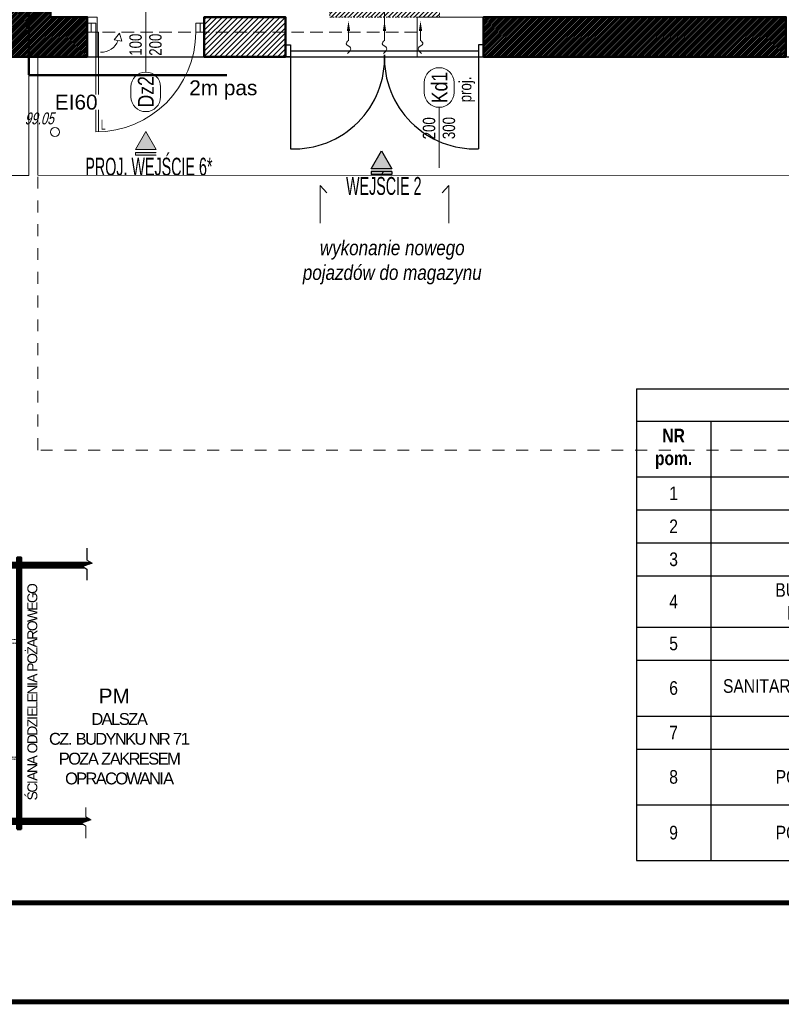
# Model space of a CAD drawing. Header units: centimetres. Extents: x -2715 to 104803, y -1446 to 32152.
# Tile 7 of 27: x 86654 to 87423, y -1446 to -452. Entities that reach past the tile are written whole.
import ezdxf
from ezdxf.enums import TextEntityAlignment as Align

# ---------------------------------------------------------------- set-up
doc = ezdxf.new("R2010")
doc.units = ezdxf.units.CM
doc.header["$MEASUREMENT"] = 0
for name, pattern in [('Dash', [0.6, 0.3, -0.3]), ('HIDDEN', [9.525, 6.35, -3.175]), ('HIDDENX2', [19.05, 12.7, -6.35])]:
    doc.linetypes.add(name, pattern=pattern)
for name, color, linetype, lineweight in [('0_TXT', 7, 'Continuous', 15), ('0_TXT_N', 150, 'Continuous', 15), ('0_TXT_rzędne wys.', 30, 'Continuous', 15), ('1_ hatch', 8, 'Continuous', 9), ('1_ projection', 9, 'HIDDENX2', 5), ('1_ view 1', 7, 'Continuous', 15), ('1_ wall STRUCT', 72, 'Continuous', 50), ('IS_obrys', 6, 'Continuous', 30)]:
    doc.layers.add(name, color=color, linetype=linetype, lineweight=lineweight)
doc.layers.add('1_ area', color=30, linetype='Continuous', lineweight=9, plot=False)
for name, color, linetype, lineweight, true_color in [('1_ doors proj.', 7, 'Continuous', 15, 0x1a8cff), ('1_ hatch proj.', 7, 'Continuous', 9, 0x1a8cff), ('1_ wall DIV proj.', 7, 'Continuous', 40, 0x1a8cff), ('1_ wall STRUCT proj.', 7, 'Continuous', 50, 0x1a8cff), ('1_ wall STRUCT-DIV rozbiorka', 7, 'Continuous', 9, 0xff0a0a), ('2_ doors description proj.', 7, 'Continuous', 15, 0x1a8cff), ('3_ PPOŻ  opisy', 7, 'Continuous', 18, 0x940000)]:
    doc.layers.add(name, color=color, linetype=linetype, lineweight=lineweight, true_color=true_color)
doc.layers.add('3_KRATA_dzrwi istn.', color=102, linetype='Continuous')
doc.styles.add('ARIAL', font='arial.ttf', dxfattribs={"width": 0.8})
doc.styles.add('BIKTS', font='bikromsw.shx', dxfattribs={"width": 0.85})
doc.styles.add('H_POM', font='ARIALN.TTF', dxfattribs={"width": 0.7, "height": 18})
doc.styles.get("Standard").update_dxf_attribs({"font": 'arial.ttf'})
doc.styles.add('TXT_D', font='arial.ttf')
doc.linetypes.add('FENCELINE9', pattern='A,1e-09,[163,AAA.SHX,S=1,R=0,X=0,Y=0],1.5,-0.5', length=2)
doc.linetypes.add('Rozbiö˘ka', pattern='A,7,[121,msgB.shx,S=1,R=0,X=0.5,Y=-1.826635],7', length=14)

# ---------------------------------------------------------------- blocks, each defined once
blk = doc.blocks.new('_OZN.DRZWI')
blk.add_line((0, 0), (61.07, 0))
blk.add_lwpolyline([(-15, 15, -1), (-15, -15), (-25, -15, -1), (-25, 15)], format="xyb", close=True)
at = {"style": 'BIKTS', "width": 0.8}
blk.add_attdef('WYSOK', text='', height=8, rotation=0.00001, dxfattribs=at).set_placement((27.59, 12.75), align=Align.TOP_CENTER)
for p in [(-20, 0), (75.14, 0)]:
    blk.add_attdef('OZN', text='', height=8, rotation=0.00001, dxfattribs=at).set_placement(p, align=Align.MIDDLE)
blk.add_attdef('SZEROK', text='', height=8, rotation=0.00001, dxfattribs=at).set_placement((27.59, -12.4), align=Align.CENTER)
blk = doc.blocks.new('gfdgfdghf')
for points in [[(-200, 6), (-195, 6), (-195, -6), (-200, -6), (-200, 6)], [(-200, 6), (-195, 6), (-195, -6), (-200, -6), (-200, 6)], [(0, 6), (-5, 6), (-5, -6), (0, -6), (0, 6)], [(0, 6), (-5, 6), (-5, -6), (0, -6), (0, 6)], [(-195, -4), (-195, -99)], [(-5, -4), (-5, -99)]]:
    blk.add_lwpolyline(points)
at = {"linetype": 'FENCELINE9', "ltscale": 2.5}
blk.add_lwpolyline([(-195, 0), (-5, 0)], dxfattribs=at)
for centre, start, end in [((-191.62, -7.38), 267.88422, 2.11578), ((-8.38, -7.38), 177.88422, 272.11578)]:
    blk.add_arc(centre, 91.68, start, end)
blk = doc.blocks.new('FDSFGGDHGFH')
for p, q in [((3.55, 0), (0, 0)), ((8.09, 0), (3.55, 0)), ((8.09, -9.09), (8.09, 0)), ((109, 0), (109, -9.09)), ((117.55, 0), (114, 0)), ((3.55, -9.09), (8.09, -9.09)), ((8.09, -9.09), (8.09, -110)), ((10.82, -9.09), (10.82, -109.96)), ((109, -9.09), (113.55, -9.09)), ((32.18, -10.39), (26.88, -16.92)), ((26.88, -16.92), (34.56, -18.46))]:
    blk.add_line(p, q)
for points in [[(-0.45, -9.09), (-0.45, 0), (3.55, 0), (3.55, -9.09)], [(3.55, -9.09), (3.55, 0), (8.09, 0), (8.09, -9.09)], [(109, -9.09), (109, 0), (113.55, 0), (113.55, -9.09)], [(113.55, -9.09), (113.55, 0), (117.55, 0), (117.55, -9.09)]]:
    blk.add_lwpolyline(points, close=True)
for points in [[(8.09, -9.09), (10.82, -9.09)], [(58.55, -5.91), (58.55, -4.91)], [(32.18, -10.39), (34.56, -18.46)]]:
    blk.add_lwpolyline(points)
for centre, radius, end in [((8.09, -9.09), 100.91, 0), ((13.09, -10.39), 19.09, 337.49939)]:
    blk.add_arc(centre, radius, 270, end)
at = {"insert": (17.95, -97.72), "char_height": 10, "width": 6.2032, "attachment_point": 3, "style": 'H_POM'}
blk.add_mtext('L', dxfattribs=at)
blk = doc.blocks.new('dsafdsgfdhgfhgfhgfhgf')
at = {"layer": '1_ view 1', "color": 150}
for points in [[(2036, 0), (2036, -120), (-475, -119.41), (-475, 0.59)], [(-190, -168), (-190, -130), (-183.29, -137.42)], [(-60, -168), (-60, -130), (-66.71, -137.42)]]:
    blk.add_lwpolyline(points, dxfattribs=at)
at = {"layer": '1_ view 1', "color": 150, "linetype": 'Dash', "ltscale": 40}
blk.add_lwpolyline([(2036.07, -120), (2036, -397), (-475, -397.13), (-475, -0.13)], dxfattribs=at)
blk = doc.blocks.new('FDSGFDHFGHF')
at = {"linetype": 'Continuous'}
for points in [[(-10.4, -18.01), (0, 0), (10.4, -18.01)], [(-10.4, -18.01), (0, 0), (10.4, -18.01)], [(10.4, -23.89), (10.4, -20.95), (-10.4, -20.95), (-10.4, -23.89)]]:
    blk.add_hatch(color=150, dxfattribs=at).paths.add_polyline_path(points)
at = {"color": 150}
for p, q in [((10.4, -20.95), (-10.4, -20.95)), ((-10.4, -20.95), (-10.4, -23.89)), ((10.4, -23.89), (-10.4, -23.89))]:
    blk.add_line(p, q, dxfattribs=at)
at = {"color": 150, "linetype": 'Continuous'}
blk.add_lwpolyline([(-10.4, -18.01), (0, 0), (10.4, -18.01)], close=True, dxfattribs=at)
at = {"color": 150}
blk.add_lwpolyline([(-10.4, -18.01), (0, 0), (10.4, -18.01)], close=True, dxfattribs=at)
at = {"color": 150, "insert": (-60.91, -26.4), "char_height": 18, "width": 132.4847, "attachment_point": 1, "style": 'H_POM'}
blk.add_mtext('PROJ. WEJŚCIE 6*', dxfattribs=at)
blk = doc.blocks.new('WSP')
at = {"linetype": 'Continuous'}
blk.add_circle((0, 0), 0.045, dxfattribs=at)
blk = doc.blocks.new('RDFEWFGRDGBFH')
at = {"layer": '0_TXT', "color": 150, "linetype": 'ByBlock', "lineweight": -2}
blk.add_line((0, -10), (0, -19.6), dxfattribs=at)
blk.add_open_spline([(0, -19.6), (-1.24, -20.76), (-4.37, -23.71), (4.68, -26.45), (0.75, -31.26), (-0.92, -32.56), (-1.14, -32.73)], degree=3, knots=[0, 0, 0, 0, 4.027858, 10.239386, 15.868897, 16.708323, 16.708323, 16.708323, 16.708323], dxfattribs=at)
at = {"layer": '0_TXT', "color": 150}
blk.add_solid([(-1.67, -10), (0, 0), (1.67, -10)], dxfattribs=at)
blk = doc.blocks.new('NAWIEW')
at = {"layer": '1_ hatch proj.', "linetype": 'Dash', "ltscale": 5}
h = blk.add_hatch(dxfattribs=at)
h.set_pattern_fill('ANSI31', color=256, scale=25)
h.set_pattern_definition([(45, (-87022.5463, 436.0692), (-2.20970869, 2.20970869), [])])
h.paths.add_polyline_path([(-55.34, -13), (55.34, -13), (55.34, -1), (-55.34, -1)])
blk.add_lwpolyline([(-55.34, -13), (55.34, -13), (55.34, -1), (-55.34, -1)], close=True, dxfattribs=at)
at = {"layer": '0_TXT'}
for p in [(-36.33, -16.87), (0, -16.87)]:
    blk.add_blockref('RDFEWFGRDGBFH', p, dxfattribs=at)
at = {"layer": '0_TXT', "xscale": -1}
blk.add_blockref('RDFEWFGRDGBFH', (36.33, -16.87), dxfattribs=at)
blk = doc.blocks.new('gfdhgfhgfh')
at = {"layer": '1_ hatch'}
h = blk.add_hatch(dxfattribs=at)
h.set_pattern_fill('ANSI31', color=256, scale=10)
h.set_pattern_definition([(45, (-431355.607, 12231.814), (-0.8838834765, 0.8838834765), [])])
h.paths.add_polyline_path([(2943, -1726), (2968, -1726), (2968, 0), (2968, 30), (2943, 30), (2943, -1726)], is_closed=False)
h = blk.add_hatch(dxfattribs=at)
h.set_pattern_fill('ANSI31', color=256, scale=10)
h.set_pattern_definition([(45, (-345755.4368, 10788.6668), (-0.8838834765, 0.8838834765), [])])
h.paths.add_polyline_path([(2943, -1656), (470, -1656), (470, -40), (2943, -40), (2943, 0), (0, 0), (0, -1696), (2943, -1696), (2943, -1656)], is_closed=False)
h.paths.add_polyline_path([(90, -1644), (55, -1644), (55, -1634), (40, -1634), (40, -501), (36, -501), (36, -375), (40, -375), (40, -40), (428, -40), (428, -1656), (90, -1656), (90, -1644)], is_closed=False, flags=16)
h = blk.add_hatch(dxfattribs=at)
h.set_pattern_fill('ANSI31', color=256, scale=10)
h.set_pattern_definition([(45, (-516635.7771, 13674.9611), (-0.8838834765, 0.8838834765), [])])
h.paths.add_polyline_path([(3380.6, -40), (2968, -40), (2968, 0), (3413.8, 0), (3426.5, -7.4), (3363.3, -27.7)])
h = blk.add_hatch(dxfattribs=at)
h.set_pattern_fill('ANSI31', color=256, scale=10)
h.set_pattern_definition([(45, (-259835.2666, 9345.5197), (-0.8838834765, 0.8838834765), [])])
h.paths.add_polyline_path([(2968, -1656), (2968, -1696), (3369.2, -1696), (3355.4, -1686.2), (3418.6, -1665.8), (3401.7, -1656)])
at = {"layer": '1_ projection', "color": 251}
for points in [[(40, -345), (428, -345), (428, -40), (40, -40)], [(150, -345), (40, -345), (40, -40), (150, -40)], [(470, -501), (832, -501), (832, -40), (470, -40)], [(865, -501), (1184, -501), (1184, -40), (865, -40)], [(1434, -501), (1217, -501), (1217, -40), (1434, -40)], [(1467, -501), (1914, -501), (1914, -40), (1467, -40)]]:
    blk.add_lwpolyline(points, close=True, dxfattribs=at)
for points in [[(428, -345), (162, -345), (162, -40), (428, -40), (428, -345)], [(2943, -40), (1947, -40), (1947, -501), (2943, -501)], [(2968, -501), (2968, -40)], [(36, -501), (36, -375), (428, -375), (428, -501), (36, -501)], [(36, -501), (36, -375), (428, -375), (428, -501), (36, -501)], [(202, -650), (202, -525), (40, -525), (40, -650), (202, -650)], [(428, -1656), (283, -1656), (283, -650), (214, -650), (214, -525), (428, -525), (428, -1656)], [(470, -525), (470, -1154), (682, -1154), (682, -1656), (1183, -1656), (1183, -525), (470, -525)], [(1207, -1656), (1207, -525), (1884, -525), (1884, -1656), (1207, -1656)], [(1908, -525), (1908, -1656), (2582, -1656), (2582, -1261), (2943, -1261), (2943, -525), (1908, -525)], [(258, -903), (250, -903), (250, -919), (40, -919), (40, -675), (258, -675), (258, -903)], [(258, -1333), (40, -1333), (40, -941), (250, -941), (250, -958), (258, -958), (258, -1333)], [(470, -1656), (670, -1656), (670, -1166), (470, -1166), (470, -1656)], [(2594, -1656), (2594, -1273), (2943, -1273), (2943, -1656), (2594, -1656)], [(40, -1357), (40, -1634), (55, -1634), (55, -1644), (90, -1644), (90, -1656), (259, -1656), (259, -1357), (40, -1357)]]:
    blk.add_lwpolyline(points, dxfattribs=at)
at = {"layer": '1_ view 1'}
for points in [[(3392.6, -116.7), (3392.6, -48.6), (3363.3, -27.7), (3426.5, -7.4), (3392.6, 12.4), (3392.6, 89.9)], [(3393.6, -116.7), (3393.6, -48.1), (3365.5, -28.1), (3428.9, -7.7), (3393.6, 12.9), (3393.6, 89.9)], [(3413.8, 0), (2968, 0), (2968, 30), (2943, 30), (2943, 0), (40, 0)], [(2943, -1696), (0, -1696), (0, 0), (2943, 0)], [(428, -40), (40, -40), (40, -1634), (55, -1634), (55, -1644), (90, -1644), (90, -1656), (428, -1656), (428, -40)], [(470, -40), (470, -1656), (2943, -1656), (2943, -40), (470, -40)], [(3380.6, -40), (2968, -40), (2968, 0), (3413.8, 0), (3426.5, -7.4), (3363.3, -27.7), (3380.6, -40)], [(3380.6, -40), (2968, -40)], [(3384.7, -1783.2), (3384.7, -1707), (3355.4, -1686.2), (3418.6, -1665.8), (3384.7, -1646.1), (3384.7, -1586.3)], [(3385.7, -1783.2), (3385.7, -1706.5), (3357.6, -1686.5), (3421, -1666.1), (3385.7, -1645.5), (3385.7, -1586.3)], [(40, -1696), (40, -1696), (2943, -1696), (2943, -1726), (2968, -1726), (2968, -1696), (3369.2, -1696)], [(2968, -1656), (3353, -1656), (3401.7, -1656)], [(2968, -1656), (2968, -1696), (3369.2, -1696), (3355.4, -1686.2), (3418.6, -1665.8), (3401.7, -1656), (2968, -1656)]]:
    blk.add_lwpolyline(points, dxfattribs=at)
at = {"layer": '1_ wall STRUCT proj.'}
blk.add_lwpolyline([(2943, -1726), (2943, 30), (2968, 30), (2968, -1726), (2943, -1726)], dxfattribs=at)
at = {"layer": '3_ PPOŻ  opisy', "linetype": 'HIDDEN', "ltscale": 2.5, "const_width": 2.5}
for points in [[(448, 22.9), (448, -1714.5)], [(448, 22.9), (648, 22.9)], [(2955.5, 30), (2955.5, -1726)], [(448, -1714.5), (648, -1714.5)]]:
    blk.add_lwpolyline(points, dxfattribs=at)
blk = doc.blocks.new('*T5789')
at = {"color": 0, "lineweight": -2}
for p, q in [((0, 0), (662.5, 0)), ((0, 0), (0, -476.34)), ((662.5, 0), (662.5, -476.34)), ((663.49, 0), (1325.99, 0)), ((663.49, 0), (663.49, -488.24)), ((738.49, 0), (738.49, -488.24)), ((1029.74, 0), (1029.74, -488.24)), ((1119.74, 0), (1119.74, -488.24)), ((1325.99, 0), (1325.99, -488.24)), ((0, -32.68), (662.5, -32.68)), ((75, -32.68), (75, -476.34)), ((366.25, -32.68), (366.25, -476.34)), ((456.25, -32.68), (456.25, -476.34)), ((663.49, -56.25), (1325.99, -56.25)), ((0, -88.93), (662.5, -88.93)), ((663.49, -112.5), (1325.99, -112.5)), ((0, -122.26), (662.5, -122.26)), ((0, -155.6), (662.5, -155.6)), ((663.49, -168.75), (1325.99, -168.75)), ((0, -188.93), (662.5, -188.93)), ((663.49, -225), (1325.99, -225)), ((0, -240.6), (662.5, -240.6)), ((0, -273.93), (662.5, -273.93)), ((663.49, -288.12), (1325.99, -288.12)), ((0, -330.51), (662.5, -330.51)), ((663.49, -344.38), (1325.99, -344.38)), ((0, -363.84), (662.5, -363.84)), ((663.49, -400.62), (1325.99, -400.62)), ((0, -420.09), (662.5, -420.09)), ((663.49, -456.88), (1325.99, -456.88)), ((0, -476.34), (662.5, -476.34)), ((663.49, -488.24), (1325.99, -488.24))]:
    blk.add_line(p, q, dxfattribs=at)
at = {"color": 0, "char_height": 13.75, "attachment_point": 5}
for s, insert, width in [('{\\fAptos Narrow|b1|i0|c1|p54;ZESTAWIENIE POMIESZCZEŃ}', (331.25, -16.34), 647.5), ('{\\fAptos Narrow|b0|i0|c1|p54;posadzka przemysłowa}', (1222.87, -28.12), 191.25), ('{\\fAptos Narrow|b0|i0|c1|p54;10}', (700.99, -28.12), 60), ('{\\fAptos Narrow|b0|i0|c1|p54;POM. MAGAZYNOWE}', (884.12, -28.12), 276.25), ('{\\fAptos Narrow|b0|i0|c1|p54;10,00}', (1074.74, -28.12), 75), ('{\\fAptos Narrow|b1|i0|c1|p54;NR pom.}', (37.5, -60.8), 60), ('{\\fAptos Narrow|b1|i0|c1|p54;POW. użyt.}', (411.25, -60.8), 75), ('{\\fAptos Narrow|b1|i0|c1|p54;NAZWA pom. }', (220.62, -60.8), 276.25), ('{\\fAptos Narrow|b1|i0|c1|p54;PODŁOGA}', (559.38, -60.8), 191.25), ('{\\fAptos Narrow|b0|i0|c1|p54;posadzka przemysłowa}', (1222.87, -84.38), 191.25), ('{\\fAptos Narrow|b0|i0|c1|p54;11}', (700.99, -84.38), 60), ('{\\fAptos Narrow|b0|i0|c1|p54;POM. MAGAZYNOWE}', (884.12, -84.38), 276.25), ('{\\fAptos Narrow|b0|i0|c1|p54;20,60}', (1074.74, -84.38), 75), ('{\\fAptos Narrow|b0|i0|c1|p54;1}', (37.5, -105.6), 60), ('{\\fAptos Narrow|b0|i0|c1|p54;KANCELARIA}', (220.62, -105.6), 276.25), ('{\\fAptos Narrow|b0|i0|c1|p54;6,45}', (411.25, -105.6), 75), ('{\\fAptos Narrow|b0|i0|c1|p54;wykładzina PCV}', (559.38, -105.6), 191.25), ('{\\fAptos Narrow|b0|i0|c1|p54;posadzka przemysłowa}', (1222.87, -140.62), 191.25), ('{\\fAptos Narrow|b0|i0|c1|p54;2}', (37.5, -138.93), 60), ('{\\fAptos Narrow|b0|i0|c1|p54;KANCELARIA}', (220.62, -138.93), 276.25), ('{\\fAptos Narrow|b0|i0|c1|p54;8,53}', (411.25, -138.93), 75), ('{\\fAptos Narrow|b0|i0|c1|p54;wykładzina PCV}', (559.38, -138.93), 191.25), ('{\\fAptos Narrow|b0|i0|c1|p54;12}', (700.99, -140.62), 60), ('{\\fAptos Narrow|b0|i0|c1|p54;POM. MAGAZYNOWE}', (884.12, -140.62), 276.25), ('{\\fAptos Narrow|b0|i0|c1|p54;47,05}', (1074.74, -140.62), 75), ('{\\fAptos Narrow|b0|i0|c1|p54;3}', (37.5, -172.26), 60), ('{\\fAptos Narrow|b0|i0|c1|p54;KANCELARIA}', (220.62, -172.26), 276.25), ('{\\fAptos Narrow|b0|i0|c1|p54;5,30}', (411.25, -172.26), 75), ('{\\fAptos Narrow|b0|i0|c1|p54;wykładzina PCV}', (559.38, -172.26), 191.25), ('{\\fAptos Narrow|b0|i0|c1|p54;posadzka przemysłowa}', (1222.87, -196.88), 191.25), ('{\\fAptos Narrow|b0|i0|c1|p54;MAGAZYN BRONI KRÓTKIEJ}', (884.12, -196.88), 276.25), ('{\\fAptos Narrow|b0|i0|c1|p54;BUDYNKOWY PUNKT DYSTRYBUCYJNY}', (220.62, -214.76), 276.25), ('{\\fAptos Narrow|b0|i0|c1|p54;13}', (700.99, -196.88), 60), ('{\\fAptos Narrow|b0|i0|c1|p54;9,80}', (1074.74, -196.88), 75), ('{\\fAptos Narrow|b0|i0|c1|p54;4}', (37.5, -214.76), 60), ('{\\fAptos Narrow|b0|i0|c1|p54;2,00}', (411.25, -214.76), 75), ('{\\fAptos Narrow|b0|i0|c1|p54;gres}', (559.38, -214.76), 191.25), ('{\\fAptos Narrow|b0|i0|c1|p54;MAGAZYN UŻYTECZNOŚCI BIEŻĄCEJ}', (884.12, -256.56), 276.25), ('{\\fAptos Narrow|b0|i0|c1|p54;posadzka przemysłowa}', (1222.87, -256.56), 191.25), ('{\\fAptos Narrow|b0|i0|c1|p54;5}', (37.5, -257.26), 60), ('{\\fAptos Narrow|b0|i0|c1|p54;SOCJAL}', (220.62, -257.26), 276.25), ('{\\fAptos Narrow|b0|i0|c1|p54;4,94}', (411.25, -257.26), 75), ('{\\fAptos Narrow|b0|i0|c1|p54;terakota}', (559.38, -257.26), 191.25), ('{\\fAptos Narrow|b0|i0|c1|p54;14}', (700.99, -256.56), 60), ('{\\fAptos Narrow|b0|i0|c1|p54;70,00}', (1074.74, -256.56), 75), ('{\\fAptos Narrow|b0|i0|c1|p54;SANITARAIATY DAMSKIE + MĘSKIE}', (220.62, -302.22), 276.25), ('{\\fAptos Narrow|b0|i0|c1|p54;6}', (37.5, -302.22), 60), ('{\\fAptos Narrow|b0|i0|c1|p54;11,45}', (411.25, -302.22), 75), ('{\\fAptos Narrow|b0|i0|c1|p54;terakota}', (559.38, -302.22), 191.25), ('{\\fAptos Narrow|b0|i0|c1|p54;MAGAZYN ZAPASU WOJENNEGO}', (884.12, -316.25), 276.25), ('{\\fAptos Narrow|b0|i0|c1|p54;posadzka przemysłowa}', (1222.87, -316.25), 191.25), ('{\\fAptos Narrow|b0|i0|c1|p54;15}', (700.99, -316.25), 60), ('{\\fAptos Narrow|b0|i0|c1|p54;76,55}', (1074.74, -316.25), 75), ('{\\fAptos Narrow|b0|i0|c1|p54;wykładzina PCV}', (559.38, -347.17), 191.25), ('{\\fAptos Narrow|b0|i0|c1|p54;7}', (37.5, -347.17), 60), ('{\\fAptos Narrow|b0|i0|c1|p54;KOMUNIKACJA}', (220.62, -347.17), 276.25), ('{\\fAptos Narrow|b0|i0|c1|p54;17,25}', (411.25, -347.17), 75), ('{\\fAptos Narrow|b0|i0|c1|p54;MAGAZYN ZAPASU WOJENNEGO}', (884.12, -372.5), 276.25), ('{\\fAptos Narrow|b0|i0|c1|p54;posadzka przemysłowa}', (1222.87, -372.5), 191.25), ('{\\fAptos Narrow|b0|i0|c1|p54;16}', (700.99, -372.5), 60), ('{\\fAptos Narrow|b0|i0|c1|p54;102,74}', (1074.74, -372.5), 75), ('{\\fAptos Narrow|b0|i0|c1|p54;posadzka przemysłowa}', (559.38, -391.96), 191.25), ('{\\fAptos Narrow|b0|i0|c1|p54;8}', (37.5, -391.96), 60), ('{\\fAptos Narrow|b0|i0|c1|p54;POM. MAGAZYNOWE}', (220.62, -391.96), 276.25), ('{\\fAptos Narrow|b0|i0|c1|p54;16,65}', (411.25, -391.96), 75), ('{\\fAptos Narrow|b0|i0|c1|p54;MAGAZYN WARSZTATU UZBROJENIA}', (884.12, -428.75), 276.25), ('{\\fAptos Narrow|b0|i0|c1|p54;posadzka przemysłowa}', (1222.87, -428.75), 191.25), ('{\\fAptos Narrow|b0|i0|c1|p54;17}', (700.99, -428.75), 60), ('{\\fAptos Narrow|b0|i0|c1|p54;13,35}', (1074.74, -428.75), 75), ('{\\fAptos Narrow|b0|i0|c1|p54;posadzka przemysłowa}', (559.38, -448.21), 191.25), ('{\\fAptos Narrow|b0|i0|c1|p54;9}', (37.5, -448.21), 60), ('{\\fAptos Narrow|b0|i0|c1|p54;POM. MAGAZYNOWE}', (220.62, -448.21), 276.25), ('{\\fAptos Narrow|b0|i0|c1|p54;14,70}', (411.25, -448.21), 75), ('{\\fAptos Narrow|b1|i0|c1|p54;SUMA POW. UŻYTKOWEJ}', (884.12, -472.56), 276.25), ('{\\fAptos Narrow|b1|i0|c1|p54;437,36}', (1074.74, -472.56), 75), ('{\\fAptos Narrow|b0|i0|c1|p54;}', (700.99, -472.56), 60), ('{\\fAptos Narrow|b0|i0|c1|p54;}', (1222.87, -472.56), 191.25)]:
    blk.add_mtext(s, dxfattribs=dict(at, insert=insert, width=width))

msp = doc.modelspace()

# ---------------------------------------------------------------- hatches: boundary and pattern name
at = {"linetype": 'Continuous'}
msp.add_hatch(color=256, dxfattribs=at).paths.add_polyline_path([(87009.03, -602.08), (87019.43, -584.07), (87029.82, -602.08)])
at = {"linetype": 'Continuous', "true_color": 0xc7c8ca}
for points in [[(87009.03, -602.08), (87019.43, -584.07), (87029.82, -602.08)], [(87029.82, -607.96), (87029.82, -605.02), (87009.03, -605.02), (87009.03, -607.96)]]:
    msp.add_hatch(color=9, dxfattribs=at).paths.add_polyline_path(points)
at = {"layer": '1_ hatch'}
h = msp.add_hatch(dxfattribs=at)
h.set_pattern_fill('ANSI31', color=256, scale=10)
h.paths.add_polyline_path([(86636.55, -489.07), (86636.55, -449.07), (86643.55, -449.07), (86643.55, 511.93), (86685.55, 511.93), (86685.55, -449.07), (86722.55, -449.07), (86722.55, -489.07)])
h = msp.add_hatch(dxfattribs=at)
h.set_pattern_fill('ANSI31', color=256, scale=10)
h.paths.add_polyline_path([(87122.55, -489.07), (87122.55, -449.07), (87427.71, -449.07), (87427.71, -489.07)])
at = {"layer": '1_ hatch proj.'}
h = msp.add_hatch(dxfattribs=at)
h.set_pattern_fill('ANSI31', color=256, scale=30)
h.set_pattern_definition([(45, (-154, -2e-12), (-2.65165043, 2.65165043), [])])
h.paths.add_polyline_path([(86922.55, -489.07), (86840.55, -489.07), (86840.55, -449.07), (86922.55, -449.07)])

# ---------------------------------------------------------------- linework, layer by layer
for p, q in [((87029.82, -605.02), (87009.03, -605.02)), ((87009.03, -605.02), (87009.03, -607.96)), ((87029.82, -605.02), (87029.82, -607.96)), ((87029.82, -607.96), (87009.03, -607.96))]:
    msp.add_line(p, q)
at = {"lineweight": 50}
msp.add_lwpolyline([(86020.17, -1343.15, 5, 5, 0), (86020.17, 1426.85, 5, 5, 0), (89700.17, 1426.85, 5, 5, 0), (89700.17, -1343.15, 5, 5, 0)], format="xyseb", close=True, dxfattribs=at)
at = {"linetype": 'Continuous'}
msp.add_lwpolyline([(87009.03, -602.08), (87019.43, -584.07), (87029.82, -602.08)], close=True, dxfattribs=at)
msp.add_lwpolyline([(87009.03, -602.08), (87019.43, -584.07), (87029.82, -602.08)], close=True)
at = {"layer": '0_TXT_N', "color": 150}
msp.add_line((86791.95, -605.02), (86791.95, -607.96), dxfattribs=at)
at = {"layer": '1_ area'}
msp.add_lwpolyline([(89183.91, -489.07), (86215.55, -489.07), (86215.55, 1206.93), (89183.91, 1206.93)], close=True, dxfattribs=at)
at = {"layer": '1_ projection'}
for points in [[(87055.55, -464.07), (86732.55, -464.07)], [(86732.55, -489.07), (87055.55, -489.07)]]:
    msp.add_lwpolyline(points, dxfattribs=at)
at = {"layer": '1_ view 1', "color": 150}
msp.add_lwpolyline([(86623.55, -609.07), (86663.55, -609.07), (86663.55, -489.07), (86623.55, -489.07)], dxfattribs=at)
at = {"layer": '1_ wall STRUCT'}
for points in [[(86636.55, -489.07), (86636.55, -449.07), (86643.55, -449.07), (86643.55, 511.93), (86685.55, 511.93), (86685.55, -449.07), (86722.55, -449.07), (86722.55, -489.07), (86636.55, -489.07)], [(87122.55, -489.07), (87122.55, -449.07), (87427.71, -449.07), (87427.71, -489.07), (87122.55, -489.07)]]:
    msp.add_lwpolyline(points, dxfattribs=at)
at = {"layer": '1_ wall STRUCT proj.'}
msp.add_lwpolyline([(86922.55, -489.07), (86840.55, -489.07), (86840.55, -449.07), (86922.55, -449.07), (86922.55, -489.07)], dxfattribs=at)
at = {"layer": '1_ wall STRUCT-DIV rozbiorka', "linetype": 'Rozbiö˘ka'}
for points in [[(86722.55, -449.07), (86732.55, -449.07), (86732.55, -489.07), (86722.55, -489.07)], [(87122.55, -449.07), (87055.55, -449.07), (87055.55, -489.07), (87122.55, -489.07)]]:
    msp.add_lwpolyline(points, dxfattribs=at)
at = {"layer": '1_ wall STRUCT-DIV rozbiorka', "linetype": 'Rozbiö˘ka', "lineweight": 9, "ltscale": 2.5}
msp.add_lwpolyline([(86722.55, -489.28), (86840.55, -489.28)], dxfattribs=at)
at = {"layer": '3_ PPOŻ  opisy', "linetype": 'HIDDEN', "ltscale": 2.5, "const_width": 2.5}
for points in [[(86663.55, 1229.82), (86663.55, -507.59)], [(86663.55, -507.59), (86863.55, -507.59)]]:
    msp.add_lwpolyline(points, dxfattribs=at)
at = {"layer": 'IS_obrys'}
msp.add_lwpolyline([(86215.55, -489.07), (89195.55, -489.07), (89195.55, 1206.93), (86215.55, 1206.93)], close=True, dxfattribs=at)

# ---------------------------------------------------------------- block references
msp.add_blockref('*T5789', (87276.79, -824.18))
at = {"layer": '0_TXT'}
msp.add_blockref('NAWIEW', (87022.55, -436.07), dxfattribs=at)
at = {"layer": '0_TXT_N'}
msp.add_blockref('FDSGFDHFGHF', (86781.55, -564.59), dxfattribs=at)
at = {"layer": '0_TXT_rzędne wys.', "lineweight": 9, "xscale": 99.73580285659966, "yscale": 99.73580285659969, "zscale": 99.73580285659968, "rotation": 28.77486728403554}
msp.add_blockref('WSP', (86689.99, -565.01), dxfattribs=at)
at = {"layer": '1_ doors proj.'}
msp.add_blockref('FDSFGGDHGFH', (86723, -454.98), dxfattribs=at)
at = {"layer": '1_ view 1', "xscale": 0.15625, "yscale": 0.15625, "zscale": 0.15625}
msp.add_blockref('gfdhgfhgfh', (86192.1, -999.13), dxfattribs=at)
at = {"layer": '1_ wall DIV proj.', "color": 6}
msp.add_blockref('dsafdsgfdhgfhgfhgfhgf', (87147.55, -489.07), dxfattribs=at)
at = {"layer": '2_ doors description proj.'}
ref = msp.add_blockref('_OZN.DRZWI', (87022.55, -394.9), dxfattribs=dict(at, xscale=-1, rotation=89.99999999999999))
ref.add_attrib('OZN', 'proj.', dxfattribs={"layer": '0', "color": 7, "lineweight": 5, "height": 12.5, "rotation": 90, "style": 'BIKTS', "width": 0.8}).set_placement((87050.37, -376.85), align=Align.MIDDLE)
ref.add_attrib('WYSOK', '300', dxfattribs={"layer": '0', "color": 7, "lineweight": 5, "height": 12.5, "rotation": 90, "style": 'BIKTS', "width": 0.8}).set_placement((87026.09, -415.86), align=Align.TOP_CENTER)
ref.add_attrib('SZEROK', '200', dxfattribs={"layer": '0', "color": 7, "lineweight": 5, "height": 12.5, "rotation": 90, "style": 'BIKTS', "width": 0.8}).set_placement((87018.53, -416.06), align=Align.CENTER)
ref.add_attrib('OZN', 'W1', dxfattribs={"layer": '0', "color": 7, "lineweight": 5, "height": 16, "rotation": 90, "style": 'ARIAL', "width": 0.8}).set_placement((87022.55, -374.9), align=Align.MIDDLE)
ref = msp.add_blockref('_OZN.DRZWI', (86781.55, -504.48), dxfattribs=dict(at, rotation=90.00000000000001))
ref.add_attrib('OZN', 'proj.', dxfattribs={"layer": '0', "color": 7, "lineweight": 5, "height": 12.5, "rotation": 90, "style": 'BIKTS', "width": 0.8}).set_placement((86781.55, -423.07), align=Align.MIDDLE)
ref.add_attrib('WYSOK', '200', dxfattribs={"layer": '0', "color": 7, "lineweight": 5, "height": 12.5, "rotation": 90, "style": 'BIKTS', "width": 0.8}).set_placement((86785.09, -476.88), align=Align.TOP_CENTER)
ref.add_attrib('SZEROK', '100', dxfattribs={"layer": '0', "color": 7, "lineweight": 5, "height": 12.5, "rotation": 90, "style": 'BIKTS', "width": 0.8}).set_placement((86777.53, -476.88), align=Align.CENTER)
ref.add_attrib('OZN', 'Dz2', dxfattribs={"layer": '0', "color": 7, "lineweight": 5, "height": 16, "rotation": 90, "style": 'ARIAL', "width": 0.8}).set_placement((86781.55, -524.48), align=Align.MIDDLE)
ref = msp.add_blockref('_OZN.DRZWI', (87077.7, -540.09), dxfattribs=dict(at, xscale=-1, rotation=89.99999999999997))
ref.add_attrib('OZN', 'proj.', dxfattribs={"layer": '0', "color": 7, "lineweight": 5, "height": 12.5, "rotation": 90, "style": 'BIKTS', "width": 0.8}).set_placement((87105.52, -522.05), align=Align.MIDDLE)
ref.add_attrib('WYSOK', '300', dxfattribs={"layer": '0', "color": 7, "lineweight": 5, "height": 12.5, "rotation": 90, "style": 'BIKTS', "width": 0.8}).set_placement((87081.24, -561.05), align=Align.TOP_CENTER)
ref.add_attrib('SZEROK', '200', dxfattribs={"layer": '0', "color": 7, "lineweight": 5, "height": 12.5, "rotation": 90, "style": 'BIKTS', "width": 0.8}).set_placement((87073.68, -561.25), align=Align.CENTER)
ref.add_attrib('OZN', 'Kd1', dxfattribs={"layer": '0', "color": 7, "lineweight": 5, "height": 16, "rotation": 90, "style": 'ARIAL', "width": 0.8}).set_placement((87077.7, -520.09), align=Align.MIDDLE)
at = {"layer": '3_KRATA_dzrwi istn.'}
msp.add_blockref('gfdgfdghf', (87122.55, -483.07), dxfattribs=at)

# ---------------------------------------------------------------- texts
at = {"insert": (86983.73, -610.47), "char_height": 18, "width": 79.6756, "attachment_point": 1, "style": 'H_POM'}
msp.add_mtext('WEJŚCIE 2', dxfattribs=at)
at = {"layer": '0_TXT_rzędne wys.', "lineweight": 9, "oblique": 15, "width": 0.7}
msp.add_text('99.05', height=12, dxfattribs=at).set_placement((86674.09, -551.3), align=Align.MIDDLE)

# ---------------------------------------------------------------- next in the draw order: texts
at = {"layer": '0_TXT_N', "linetype": 'Rozbiö˘ka', "insert": (86933.21, -674.37), "char_height": 15, "width": 194.3254, "attachment_point": 1, "style": 'TXT_D', "bg_fill": 3, "box_fill_scale": 1, "bg_fill_color": 256, "bg_fill_transparency": 0}
msp.add_mtext('\\pxqc;{\\fArial Narrow|b0|i1|c238|p34;wykonanie nowego pojazdów do magazynu}', dxfattribs=at)

# ---------------------------------------------------------------- next in the draw order: linework, layer by layer
at = {"lineweight": 50, "const_width": 5}
msp.add_lwpolyline([(85600.17, -1443.15), (85600.17, 1526.85), (89800.17, 1526.85), (89800.17, -1443.15), (85600.17, -1443.15)], dxfattribs=at)

# ---------------------------------------------------------------- next in the draw order: texts
at = {"layer": '3_ PPOŻ  opisy', "insert": (86822.88, -512.88), "char_height": 15, "width": 73.9548, "attachment_point": 1, "style": 'TXT_D', "bg_fill": 3, "box_fill_scale": 1, "bg_fill_color": 1, "bg_fill_transparency": 0}
msp.add_mtext('\\pxqc;2m pas', dxfattribs=at)
at = {"layer": '3_ PPOŻ  opisy', "attachment_point": 1, "style": 'TXT_D', "bg_fill": 3, "box_fill_scale": 1, "bg_fill_color": 1, "bg_fill_transparency": 0}
for s, insert, char_height, width, rotation in [('\\pxqc;EI60', (86686.95, -527.34), 15, 48.8787, 0.02018), ('\\pxqc;{\\T0.75;ŚCIANA ODDZIELENIA POŻAROWEG}O', (86662.13, -1241.3), 10, 222.3035, 90)]:
    msp.add_mtext(s, dxfattribs=dict(at, insert=insert, char_height=char_height, width=width, rotation=rotation))

# ---------------------------------------------------------------- next in the draw order: texts
at = {"insert": (86678.74, -1151.61), "char_height": 12, "width": 151.2657, "attachment_point": 1, "style": 'TXT_D'}
msp.add_mtext('\\pxqc;{\\T0.75;DALSZA \\PCZ. BUDYNKU NR 71\\PPOZA ZAKRESEM \\POPRACOWANIA}', dxfattribs=at)
at = {"layer": '3_ PPOŻ  opisy', "insert": (86680.84, -1126.86), "char_height": 15, "width": 137.9765, "attachment_point": 1, "style": 'TXT_D', "bg_fill": 3, "box_fill_scale": 1, "bg_fill_color": 1, "bg_fill_transparency": 0}
msp.add_mtext('\\pxqc;PM', dxfattribs=at)

doc.saveas('drawing.dxf')
